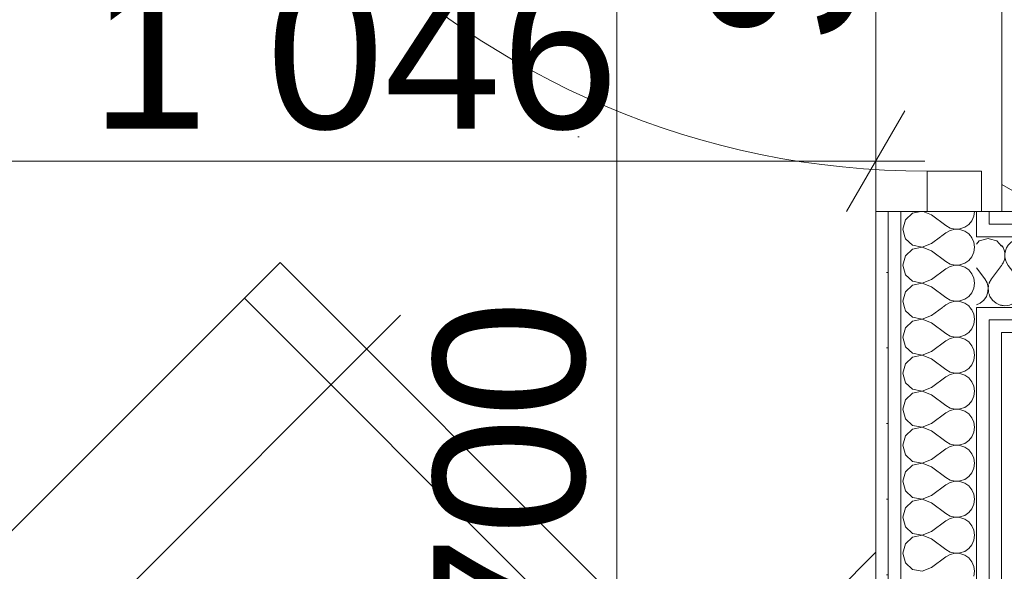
# Model space of a CAD drawing. Header units: millimetres. Extents: x -2532 to 181134, y -4151 to 53885.
# Tile 154 of 165: x 31089 to 32066, y 2929 to 3476. Entities that reach past the tile are written whole.
import ezdxf
from ezdxf.enums import TextEntityAlignment as Align

# ---------------------------------------------------------------- set-up
doc = ezdxf.new("R2010")
doc.units = ezdxf.units.MM
doc.header["$MEASUREMENT"] = 0
doc.linetypes.add('Hidden Line', pattern=[391.222223, 282.222223, -109])
doc.linetypes.add('Wipeout_Contour', pattern=[1000, 0, -1000])
for name, color, linetype in [('AR - Mööbel', 7, 'Continuous'), ('New_AR - Seinad SS 2', 7, 'Continuous'), ('New_ARCHICAD Door Markers', 7, 'Continuous'), ('New_SA - ripplaed', 7, 'Continuous'), ('SA - tähistused - valgustus', 7, 'Continuous'), ('SA - valgustid', 7, 'Continuous'), ('Tsoonid - Neto', 7, 'Continuous')]:
    doc.layers.add(name, color=color, linetype=linetype)
for name, color, linetype, lineweight in [('AR - Mööbel_Pen_No__4', 8, 'Continuous', 13), ('ARCHICAD Zone Stamps_Pen_No__6', 7, 'Continuous', 5), ('New_AR - Seinad SS 2_Pen_No__207', 5, 'Continuous', 13), ('New_ARCHICAD Door Markers_Pen_No__7', 7, 'Continuous', 13), ('New_ARCHICAD Doors_Pen_No__207', 5, 'Continuous', 13), ('New_SA - ripplaed_Pen_No__207', 5, 'Continuous', 9), ('SA - tähistused - valgustus_Pen_No__105', 30, 'Continuous', 5), ('SA - valgustid_Pen_No__105', 30, 'Continuous', 5)]:
    doc.layers.add(name, color=color, linetype=linetype, lineweight=lineweight)
doc.styles.add('GENERATED_STYLE_1', font='txt')
doc.styles.add('GENERATED_STYLE_2', font='txt')
doc.styles.add('GENERATED_STYLE_3', font='txt')
doc.dimstyles.new('GENERATED_STYLE__1', dxfattribs={"dimtxt": 150, "dimasz": 76, "dimexe": 0.18, "dimexo": 0.0625, "dimgap": 0.09, "dimtad": 1, "dimdec": 0, "dimzin": 0, "dimdsep": 46, "dimtxsty": 'GENERATED_STYLE_3', "dimblk": 'ARROWHEAD_2', "dimblk1": 'ARROWHEAD_2', "dimblk2": 'ARROWHEAD_2', "dimcen": 0.09, "dimse1": 1, "dimse2": 1, "dimclrd": 256, "dimclre": 256, "dimclrt": 256, "dimadec": 0, "dimazin": 0, "dimtfac": 1, "dimtdec": 4, "dimtmove": 0, "dimatfit": 3, "dimfxl": 0, "dimtolj": 1, "dimtzin": 0, "dimarcsym": 0})
doc.dimstyles.new('GENERATED_STYLE__2', dxfattribs={"dimtxt": 150, "dimasz": 76, "dimexe": 0.18, "dimexo": 0.0625, "dimgap": 0.09, "dimtad": 1, "dimtih": 1, "dimtoh": 1, "dimdec": 0, "dimzin": 0, "dimdsep": 46, "dimtxsty": 'GENERATED_STYLE_3', "dimblk": 'ARROWHEAD_2', "dimblk1": 'ARROWHEAD_2', "dimblk2": 'ARROWHEAD_2', "dimcen": 0.09, "dimse1": 1, "dimse2": 1, "dimclrd": 256, "dimclre": 256, "dimclrt": 256, "dimadec": 0, "dimazin": 0, "dimtfac": 1, "dimtdec": 4, "dimtmove": 0, "dimatfit": 3, "dimfxl": 0, "dimtolj": 1, "dimtzin": 0, "dimarcsym": 0})
doc.dimstyles.new('GENERATED_STYLE__3', dxfattribs={"dimtxt": 150, "dimasz": 76, "dimexe": 0.18, "dimexo": 0.0625, "dimgap": 0.09, "dimtad": 1, "dimdec": 0, "dimzin": 0, "dimdsep": 46, "dimtxsty": 'GENERATED_STYLE_3', "dimblk": 'ARROWHEAD_2', "dimblk1": 'ARROWHEAD_2', "dimblk2": 'ARROWHEAD_2', "dimcen": 0.09, "dimse1": 1, "dimse2": 1, "dimclrd": 256, "dimclre": 256, "dimclrt": 256, "dimadec": 0, "dimazin": 0, "dimtfac": 1, "dimtdec": 4, "dimtmove": 2, "dimatfit": 3, "dimfxl": 0, "dimtolj": 1, "dimtzin": 0, "dimarcsym": 0})
pattern_1 = [(0, (0, 0), (0, 75), [0, -75])]

# ---------------------------------------------------------------- blocks, each defined once
blk = doc.blocks.new('vestlusruum_111_40_1', base_point=(31230.53, 4280.64))
at = {"layer": 'ARCHICAD Zone Stamps_Pen_No__6', "insert": (30177.07, 3383.31), "char_height": 200, "attachment_point": 1, "style": 'GENERATED_STYLE_1'}
blk.add_mtext('\\A1;{\\pql;\\pt0,600;\\fArial Baltic|b0|i0|c186|p34;6,3\\fArial Baltic|b0|i0|c186|p34;\\A1{\\H.66x;\\S^  ;}\\fArial Baltic|b0|i0|c186|p34;\\fArial Baltic|b0|i0|c186|p34;\\A1{\\H.66x;\\S^  ;}}', dxfattribs=at)
at = {"layer": 'ARCHICAD Zone Stamps_Pen_No__6'}
for tag, style, p in [('DUMMY_849', 'GENERATED_STYLE_1', (31652.73, 4057.59)), ('ROOM_NAME', 'GENERATED_STYLE_1', (30177.07, 4011.88)), ('DUMMY_850', 'GENERATED_STYLE_2', (30603.13, 3743.31)), ('ROOM_NUMBER', 'GENERATED_STYLE_2', (30177.07, 3697.59)), ('DUMMY_851', 'GENERATED_STYLE_1', (30177.07, 3429.02))]:
    blk.add_attdef(tag, text='', height=200, dxfattribs=dict(at, style=style)).set_placement(p, align=Align.TOP_LEFT)
blk = doc.blocks.new('Slab_30_1', base_point=(29845.23, 1165.73))
at = {"layer": 'New_SA - ripplaed_Pen_No__207', "linetype": 'Continuous'}
h = blk.add_hatch(dxfattribs=at)
h.set_pattern_fill('Dot___Dashed_hõre_0001', color=256, style=0, pattern_type=2)
h.set_pattern_definition([(45, (0, 0), (-707.107, 707.107), [750, -250, 0, -250]), (45, (88.4, 795.5), (-707.107, 707.107), [750, -250, 0, -250])])
h.paths.add_polyline_path([(29845.23, 1165.73), (31938.79, 1166.34), (31938.79, 4185.35), (29846.79, 4187.38)])
at = {"layer": 'New_SA - ripplaed_Pen_No__207', "linetype": 'Continuous', "flags": 128}
blk.add_lwpolyline([(29845.23, 1165.73), (31938.79, 1166.34), (31938.79, 4185.35), (29846.79, 4187.38)], close=True, dxfattribs=at)
blk = doc.blocks.new('Slab_180_1', base_point=(32063.91, 3285.23))
at = {"layer": 'New_SA - ripplaed_Pen_No__207', "linetype": 'Continuous'}
h = blk.add_hatch(dxfattribs=at)
h.set_pattern_fill('Grass_0001', color=256, style=0, pattern_type=2)
h.set_pattern_definition([(90, (0, 0), (-600, 0), [86.6025, -259.8076]), (90, (300, 173.2), (-600, 0), [86.6025, -259.8076]), (30, (0, 0), (-300, 519.615), [86.6025, -259.8076]), (30, (0, 346.4), (-300, 519.615), [86.6025, -259.8076]), (150, (0, 0), (300, 519.615), [86.6025, -259.8076]), (150, (0, 346.4), (300, 519.615), [86.6025, -259.8076])])
h.paths.add_polyline_path([(32063.91, 3285.23), (33063.5, 3285.23), (33063.5, 4306.93), (32063.91, 4306.93)])
at = {"layer": 'New_SA - ripplaed_Pen_No__207', "linetype": 'Continuous', "flags": 128}
blk.add_lwpolyline([(32063.91, 3285.23), (33063.5, 3285.23), (33063.5, 4306.93), (32063.91, 4306.93)], close=True, dxfattribs=at)
blk = doc.blocks.new('*X739')
at = {"layer": 'New_AR - Seinad SS 2_Pen_No__207', "linetype": 'Continuous'}
for p, q in [((31983.47, 3285.35), (31975.45, 3283.83)), ((31994.15, 3282.14), (31985.81, 3285.35)), ((32036.33, 3280.83), (32036.95, 3285.35)), ((31968.24, 3277.25), (31965.58, 3267.86)), ((31975.45, 3283.83), (31968.24, 3277.25)), ((31994.15, 3282.14), (32008.43, 3271.43)), ((32031.2, 3272.53), (32034.34, 3276.33)), ((32034.34, 3276.33), (32036.33, 3280.83)), ((31965.58, 3267.86), (31967.71, 3260.36)), ((32008.43, 3271.43), (32012.75, 3269.04)), ((32012.75, 3266.67), (32008.43, 3264.29)), ((32012.75, 3269.04), (32017.54, 3267.93)), ((32017.54, 3267.78), (32012.75, 3266.67)), ((32017.54, 3267.93), (32022.47, 3268.17)), ((32022.47, 3267.55), (32017.54, 3267.78)), ((32022.47, 3268.17), (32027.13, 3269.74)), ((32027.13, 3265.97), (32022.47, 3267.55)), ((32027.13, 3269.74), (32031.2, 3272.53)), ((32031.2, 3263.18), (32027.13, 3265.97)), ((32003.19, 3260.35), (32008.43, 3264.29)), ((32033.54, 3260.35), (32031.2, 3263.18))]:
    blk.add_line(p, q, dxfattribs=at)
blk = doc.blocks.new('*X740')
at = {"layer": 'New_AR - Seinad SS 2_Pen_No__207', "linetype": 'Continuous'}
for p, q in [((31967.71, 3260.36), (31968.24, 3258.47)), ((31968.24, 3258.47), (31975.45, 3251.89)), ((31994.15, 3253.57), (32003.19, 3260.35)), ((32034.34, 3259.39), (32033.54, 3260.35)), ((32036.33, 3254.88), (32034.34, 3259.39)), ((32037.01, 3250), (32036.33, 3254.88)), ((31975.45, 3248.11), (31968.24, 3241.53)), ((31975.45, 3251.89), (31985.04, 3250.07)), ((31985.04, 3249.93), (31975.45, 3248.11)), ((31985.04, 3250.07), (31994.15, 3253.57)), ((31994.15, 3246.43), (31985.04, 3249.93)), ((31994.15, 3246.43), (32008.43, 3235.71)), ((32034.34, 3240.61), (32036.33, 3245.12)), ((32036.33, 3245.12), (32037.01, 3250)), ((31968.24, 3241.53), (31965.58, 3232.14)), ((32008.43, 3235.71), (32012.75, 3233.33)), ((32027.13, 3234.03), (32031.2, 3236.82)), ((32031.2, 3236.82), (32034.34, 3240.61)), ((31965.58, 3232.14), (31968.24, 3222.75)), ((31994.15, 3217.86), (32008.43, 3228.57)), ((32012.75, 3230.96), (32008.43, 3228.57)), ((32012.75, 3233.33), (32017.54, 3232.22)), ((32017.54, 3232.07), (32012.75, 3230.96)), ((32017.54, 3232.22), (32022.47, 3232.45)), ((32022.47, 3231.83), (32017.54, 3232.07)), ((32022.47, 3232.45), (32027.13, 3234.03)), ((32027.13, 3230.26), (32022.47, 3231.83)), ((32031.2, 3227.47), (32027.13, 3230.26)), ((32034.34, 3223.67), (32031.2, 3227.47)), ((31968.24, 3222.75), (31975.45, 3216.17)), ((31975.45, 3216.17), (31985.04, 3214.36)), ((31985.04, 3214.36), (31994.15, 3217.86)), ((32036.33, 3219.17), (32034.34, 3223.67)), ((32037.01, 3214.29), (32036.33, 3219.17)), ((31975.45, 3212.4), (31968.24, 3205.82)), ((31985.04, 3214.21), (31975.45, 3212.4)), ((31994.15, 3210.71), (31985.04, 3214.21)), ((31994.15, 3210.71), (32008.43, 3200)), ((32034.34, 3204.9), (32036.33, 3209.41)), ((32036.33, 3209.41), (32037.01, 3214.29)), ((31968.24, 3205.82), (31965.58, 3196.43)), ((31965.58, 3196.43), (31967.3, 3190.36)), ((32008.43, 3200), (32012.75, 3197.62)), ((32012.75, 3197.62), (32017.54, 3196.5)), ((32017.54, 3196.36), (32012.75, 3195.24)), ((32017.54, 3196.5), (32022.47, 3196.74)), ((32022.47, 3196.12), (32017.54, 3196.36)), ((32022.47, 3196.74), (32027.13, 3198.31)), ((32027.13, 3198.31), (32031.2, 3201.1)), ((32031.2, 3201.1), (32034.34, 3204.9)), ((32005.1, 3190.35), (32008.43, 3192.86)), ((32012.75, 3195.24), (32008.43, 3192.86)), ((32027.13, 3194.54), (32022.47, 3196.12)), ((32031.2, 3191.75), (32027.13, 3194.54)), ((32032.36, 3190.35), (32031.2, 3191.75))]:
    blk.add_line(p, q, dxfattribs=at)
blk = doc.blocks.new('*X741')
at = {"layer": 'New_AR - Seinad SS 2_Pen_No__207', "linetype": 'Continuous'}
for p, q in [((31967.3, 3190.36), (31968.24, 3187.04)), ((31968.24, 3187.04), (31975.45, 3180.46)), ((31994.15, 3182.14), (32005.1, 3190.35)), ((32034.34, 3187.96), (32032.36, 3190.35)), ((32036.33, 3183.45), (32034.34, 3187.96)), ((31975.45, 3176.69), (31968.24, 3170.1)), ((31975.45, 3180.46), (31985.04, 3178.64)), ((31985.04, 3178.5), (31975.45, 3176.69)), ((31985.04, 3178.64), (31994.15, 3182.14)), ((31994.15, 3175), (31985.04, 3178.5)), ((32037.01, 3178.57), (32036.33, 3183.45)), ((32036.33, 3173.69), (32037.01, 3178.57)), ((31968.24, 3170.1), (31965.58, 3160.71)), ((31994.15, 3175), (32008.43, 3164.29)), ((32031.2, 3165.39), (32034.34, 3169.18)), ((32034.34, 3169.18), (32036.33, 3173.69)), ((31965.58, 3160.71), (31968.24, 3151.33)), ((31994.15, 3146.43), (32008.43, 3157.14)), ((32008.43, 3164.29), (32012.75, 3161.9)), ((32012.75, 3159.53), (32008.43, 3157.14)), ((32012.75, 3161.9), (32017.54, 3160.79)), ((32017.54, 3160.64), (32012.75, 3159.53)), ((32017.54, 3160.79), (32022.47, 3161.03)), ((32022.47, 3160.4), (32017.54, 3160.64)), ((32022.47, 3161.03), (32027.13, 3162.6)), ((32027.13, 3158.83), (32022.47, 3160.4)), ((32027.13, 3162.6), (32031.2, 3165.39)), ((32031.2, 3156.04), (32027.13, 3158.83)), ((31968.24, 3151.33), (31975.45, 3144.74)), ((32034.34, 3152.25), (32031.2, 3156.04)), ((32036.33, 3147.74), (32034.34, 3152.25)), ((32037.01, 3142.86), (32036.33, 3147.74)), ((31975.45, 3140.97), (31968.24, 3134.39)), ((31975.45, 3144.74), (31985.04, 3142.93)), ((31985.04, 3142.78), (31975.45, 3140.97)), ((31985.04, 3142.93), (31994.15, 3146.43)), ((31994.15, 3139.29), (31985.04, 3142.78)), ((31994.15, 3139.29), (32008.43, 3128.57)), ((32034.34, 3133.47), (32036.33, 3137.98)), ((32036.33, 3137.98), (32037.01, 3142.86)), ((31968.24, 3134.39), (31965.58, 3125)), ((32008.43, 3128.57), (32012.75, 3126.19)), ((32027.13, 3126.89), (32031.2, 3129.68)), ((32031.2, 3129.68), (32034.34, 3133.47)), ((31965.58, 3125), (31968.24, 3115.61)), ((31994.15, 3110.71), (32008.43, 3121.43)), ((32012.75, 3123.81), (32008.43, 3121.43)), ((32012.75, 3126.19), (32017.54, 3125.07)), ((32017.54, 3124.93), (32012.75, 3123.81)), ((32017.54, 3125.07), (32022.47, 3125.31)), ((32022.47, 3124.69), (32017.54, 3124.93)), ((32022.47, 3125.31), (32027.13, 3126.89)), ((32027.13, 3123.11), (32022.47, 3124.69)), ((32031.2, 3120.32), (32027.13, 3123.11)), ((32034.34, 3116.53), (32031.2, 3120.32)), ((31968.24, 3115.61), (31975.45, 3109.03)), ((31975.45, 3109.03), (31985.04, 3107.22)), ((31985.04, 3107.22), (31994.15, 3110.71)), ((32036.33, 3112.02), (32034.34, 3116.53)), ((32037.01, 3107.14), (32036.33, 3112.02)), ((31968.24, 3098.67), (31965.58, 3089.29)), ((31975.45, 3105.26), (31968.24, 3098.67)), ((31985.04, 3107.07), (31975.45, 3105.26)), ((31994.15, 3103.57), (31985.04, 3107.07)), ((31994.15, 3103.57), (32008.43, 3092.86)), ((32034.34, 3097.75), (32036.33, 3102.26)), ((32036.33, 3102.26), (32037.01, 3107.14)), ((31965.58, 3089.29), (31968.24, 3079.9)), ((32008.43, 3092.86), (32012.75, 3090.47)), ((32012.75, 3090.47), (32017.54, 3089.36)), ((32017.54, 3089.21), (32012.75, 3088.1)), ((32017.54, 3089.36), (32022.47, 3089.6)), ((32022.47, 3088.97), (32017.54, 3089.21)), ((32022.47, 3089.6), (32027.13, 3091.17)), ((32027.13, 3087.4), (32022.47, 3088.97)), ((32027.13, 3091.17), (32031.2, 3093.96)), ((32031.2, 3093.96), (32034.34, 3097.75)), ((31968.24, 3079.9), (31975.45, 3073.31)), ((31994.15, 3075), (32008.43, 3085.71)), ((32012.75, 3088.1), (32008.43, 3085.71)), ((32031.2, 3084.61), (32027.13, 3087.4)), ((32034.34, 3080.82), (32031.2, 3084.61)), ((32036.33, 3076.31), (32034.34, 3080.82)), ((31975.45, 3069.54), (31968.24, 3062.96)), ((31975.45, 3073.31), (31985.04, 3071.5)), ((31985.04, 3071.36), (31975.45, 3069.54)), ((31985.04, 3071.5), (31994.15, 3075)), ((31994.15, 3067.86), (31985.04, 3071.36)), ((32037.01, 3071.43), (32036.33, 3076.31)), ((32036.33, 3066.55), (32037.01, 3071.43)), ((31968.24, 3062.96), (31965.58, 3053.57)), ((31994.15, 3067.86), (32008.43, 3057.14)), ((32031.2, 3058.25), (32034.34, 3062.04)), ((32034.34, 3062.04), (32036.33, 3066.55)), ((31965.58, 3053.57), (31968.24, 3044.18)), ((31994.15, 3039.29), (32008.43, 3050)), ((32008.43, 3057.14), (32012.75, 3054.76)), ((32012.75, 3052.38), (32008.43, 3050)), ((32012.75, 3054.76), (32017.54, 3053.64)), ((32017.54, 3053.5), (32012.75, 3052.38)), ((32017.54, 3053.64), (32022.47, 3053.88)), ((32022.47, 3053.26), (32017.54, 3053.5)), ((32022.47, 3053.88), (32027.13, 3055.46)), ((32027.13, 3051.69), (32022.47, 3053.26)), ((32027.13, 3055.46), (32031.2, 3058.25)), ((32031.2, 3048.9), (32027.13, 3051.69)), ((31968.24, 3044.18), (31975.45, 3037.6)), ((32034.34, 3045.1), (32031.2, 3048.9)), ((32036.33, 3040.59), (32034.34, 3045.1)), ((32037.01, 3035.71), (32036.33, 3040.59)), ((31975.45, 3033.83), (31968.24, 3027.25)), ((31975.45, 3037.6), (31985.04, 3035.79)), ((31985.04, 3035.64), (31975.45, 3033.83)), ((31985.04, 3035.79), (31994.15, 3039.29)), ((31994.15, 3032.14), (31985.04, 3035.64)), ((31994.15, 3032.14), (32008.43, 3021.43)), ((32034.34, 3026.33), (32036.33, 3030.83)), ((32036.33, 3030.83), (32037.01, 3035.71)), ((31968.24, 3027.25), (31965.58, 3017.86)), ((32008.43, 3021.43), (32012.75, 3019.04)), ((32027.13, 3019.74), (32031.2, 3022.53)), ((32031.2, 3022.53), (32034.34, 3026.33)), ((31965.58, 3017.86), (31968.24, 3008.47)), ((31994.15, 3003.57), (32008.43, 3014.29)), ((32012.75, 3016.67), (32008.43, 3014.29)), ((32012.75, 3019.04), (32017.54, 3017.93)), ((32017.54, 3017.78), (32012.75, 3016.67)), ((32017.54, 3017.93), (32022.47, 3018.17)), ((32022.47, 3017.55), (32017.54, 3017.78)), ((32022.47, 3018.17), (32027.13, 3019.74)), ((32027.13, 3015.97), (32022.47, 3017.55)), ((32031.2, 3013.18), (32027.13, 3015.97)), ((32034.34, 3009.39), (32031.2, 3013.18)), ((31968.24, 3008.47), (31975.45, 3001.89)), ((31975.45, 3001.89), (31985.04, 3000.07)), ((31985.04, 3000.07), (31994.15, 3003.57)), ((32036.33, 3004.88), (32034.34, 3009.39)), ((32037.01, 3000), (32036.33, 3004.88)), ((31968.24, 2991.53), (31965.58, 2982.14)), ((31975.45, 2998.11), (31968.24, 2991.53)), ((31985.04, 2999.93), (31975.45, 2998.11)), ((31994.15, 2996.43), (31985.04, 2999.93)), ((31994.15, 2996.43), (32008.43, 2985.71)), ((32034.34, 2990.61), (32036.33, 2995.12)), ((32036.33, 2995.12), (32037.01, 3000)), ((31965.58, 2982.14), (31968.24, 2972.75)), ((32008.43, 2985.71), (32012.75, 2983.33)), ((32012.75, 2983.33), (32017.54, 2982.22)), ((32017.54, 2982.07), (32012.75, 2980.96)), ((32017.54, 2982.22), (32022.47, 2982.45)), ((32022.47, 2981.83), (32017.54, 2982.07)), ((32022.47, 2982.45), (32027.13, 2984.03)), ((32027.13, 2980.26), (32022.47, 2981.83)), ((32027.13, 2984.03), (32031.2, 2986.82)), ((32031.2, 2986.82), (32034.34, 2990.61)), ((31968.24, 2972.75), (31975.45, 2966.17)), ((31994.15, 2967.86), (32008.43, 2978.57)), ((32012.75, 2980.96), (32008.43, 2978.57)), ((32031.2, 2977.47), (32027.13, 2980.26)), ((32034.34, 2973.67), (32031.2, 2977.47)), ((32036.33, 2969.17), (32034.34, 2973.67)), ((31975.45, 2962.4), (31968.24, 2955.82)), ((31975.45, 2966.17), (31985.04, 2964.36)), ((31985.04, 2964.21), (31975.45, 2962.4)), ((31985.04, 2964.36), (31994.15, 2967.86)), ((31994.15, 2960.71), (31985.04, 2964.21)), ((32037.01, 2964.29), (32036.33, 2969.17)), ((32036.33, 2959.41), (32037.01, 2964.29)), ((31968.24, 2955.82), (31965.58, 2946.43)), ((31994.15, 2960.71), (32008.43, 2950)), ((32031.2, 2951.1), (32034.34, 2954.9)), ((32034.34, 2954.9), (32036.33, 2959.41)), ((31965.58, 2946.43), (31968.24, 2937.04)), ((31994.15, 2932.14), (32008.43, 2942.86)), ((32008.43, 2950), (32012.75, 2947.62)), ((32012.75, 2945.24), (32008.43, 2942.86)), ((32012.75, 2947.62), (32017.54, 2946.5)), ((32017.54, 2946.36), (32012.75, 2945.24)), ((32017.54, 2946.5), (32022.47, 2946.74)), ((32022.47, 2946.12), (32017.54, 2946.36)), ((32022.47, 2946.74), (32027.13, 2948.31)), ((32027.13, 2944.54), (32022.47, 2946.12)), ((32027.13, 2948.31), (32031.2, 2951.1)), ((32031.2, 2941.75), (32027.13, 2944.54)), ((31968.24, 2937.04), (31975.45, 2930.46)), ((32034.34, 2937.96), (32031.2, 2941.75)), ((32036.33, 2933.45), (32034.34, 2937.96)), ((32037.01, 2928.57), (32036.33, 2933.45)), ((31975.45, 2930.46), (31985.04, 2928.64)), ((31985.04, 2928.64), (31994.15, 2932.14)), ((32036.33, 2923.69), (32037.01, 2928.57))]:
    blk.add_line(p, q, dxfattribs=at)
blk = doc.blocks.new('D Marker 22[39]_1', base_point=(31938.79, 3735.35))
at = {"layer": 'New_ARCHICAD Door Markers_Pen_No__7', "style": 'GENERATED_STYLE_1'}
blk.add_attdef('AC_WIDO_ID', text='', height=150, rotation=90, dxfattribs=at).set_placement((31965.22, 3451.74), align=Align.BOTTOM_LEFT)
blk = doc.blocks.new('Door 22[34]_1')
at = {"layer": 'New_ARCHICAD Doors_Pen_No__207', "linetype": 'Continuous'}
for p, q in [((31951.29, 4185.35), (31938.79, 4185.35)), ((31963.79, 4185.35), (31951.29, 4185.35)), ((31989.79, 4185.35), (31963.79, 4185.35)), ((31989.79, 4185.35), (31989.79, 4145.35)), ((32043.79, 4185.35), (31989.79, 4185.35)), ((32038.79, 4185.35), (31989.79, 4185.35)), ((32038.79, 4185.35), (31989.79, 4185.35)), ((32043.79, 4185.35), (32038.79, 4185.35)), ((32043.79, 4185.35), (32038.79, 4185.35)), ((32043.79, 4145.35), (32043.79, 4185.35)), ((32051.29, 4185.35), (32043.79, 4185.35)), ((32063.79, 4185.35), (32051.29, 4185.35)), ((31989.79, 4145.35), (31169.79, 4145.35)), ((31989.79, 4145.35), (32043.79, 4145.35)), ((32043.79, 3325.35), (31989.79, 3325.35)), ((31989.79, 3325.35), (31989.79, 3285.35)), ((32043.79, 3285.35), (32043.79, 3325.35)), ((31951.29, 3285.35), (31938.79, 3285.35)), ((31963.79, 3285.35), (31951.29, 3285.35)), ((31989.79, 3285.35), (31963.79, 3285.35)), ((31989.79, 3285.35), (32043.79, 3285.35)), ((32038.79, 3285.35), (31989.79, 3285.35)), ((32038.79, 3285.35), (31989.79, 3285.35)), ((32043.79, 3285.35), (32038.79, 3285.35)), ((32043.79, 3285.35), (32038.79, 3285.35)), ((32051.29, 3285.35), (32043.79, 3285.35)), ((32063.79, 3285.35), (32051.29, 3285.35))]:
    blk.add_line(p, q, dxfattribs=at)
blk.add_arc((31989.79, 4145.35), 820, 180, 270, dxfattribs=at)
at = {"layer": 'New_ARCHICAD Door Markers'}
ref = blk.add_blockref('D Marker 22[39]_1', (31938.79, 3735.35), dxfattribs=at)
ref.add_attrib('AC_WIDO_ID', 'SU-111', dxfattribs={"layer": 'New_ARCHICAD Door Markers_Pen_No__7', "color": 7, "height": 150, "rotation": 90, "style": 'GENERATED_STYLE_1'}).set_placement((31965.22, 3451.74), align=Align.BOTTOM_LEFT)
blk = doc.blocks.new('Wall_169_1', base_point=(31938.79, 1166.34))
at = {"linetype": 'Wipeout_Contour', "ltscale": 128159.719294}
blk.add_wipeout([(31938.79, 1166.34), (31951.29, 1166.34), (31951.29, 3285.35), (31938.79, 3285.35)], dxfattribs=at).dxf.layer = 'New_AR - Seinad SS 2'
at = {"layer": 'New_AR - Seinad SS 2_Pen_No__207', "linetype": 'Continuous'}
h = blk.add_hatch(dxfattribs=at)
h.set_pattern_fill('Gypsum_0001', color=256, style=0, pattern_type=2)
h.set_pattern_definition(pattern_1)
h.paths.add_polyline_path([(31938.79, 1166.34), (31951.29, 1166.34), (31951.29, 3285.35), (31938.79, 3285.35)])
at = {"layer": 'New_AR - Seinad SS 2_Pen_No__207', "linetype": 'Continuous', "flags": 128}
blk.add_lwpolyline([(31938.79, 3285.35), (31938.79, 1166.34)], dxfattribs=at)
at = {"linetype": 'Wipeout_Contour', "ltscale": 128209.571569}
blk.add_wipeout([(31963.79, 3285.35), (31951.29, 3285.35), (31951.29, 1166.34), (31963.79, 1166.34)], dxfattribs=at).dxf.layer = 'New_AR - Seinad SS 2'
at = {"layer": 'New_AR - Seinad SS 2_Pen_No__207', "linetype": 'Continuous'}
h = blk.add_hatch(dxfattribs=at)
h.set_pattern_fill('Gypsum_0001', color=256, style=0, pattern_type=2)
h.set_pattern_definition(pattern_1)
h.paths.add_polyline_path([(31963.79, 3285.35), (31951.29, 3285.35), (31951.29, 1166.34), (31963.79, 1166.34)])
for q in [(31938.79, 3285.35), (31951.29, 1166.34)]:
    blk.add_line((31951.29, 3285.35), q, dxfattribs=at)
at = {"linetype": 'Wipeout_Contour', "ltscale": 160831.13412}
blk.add_wipeout([(31963.79, 3260.36), (32038.79, 3260.35), (32038.79, 3285.35), (31989.79, 3285.35), (31963.79, 3285.35)], dxfattribs=at).dxf.layer = 'New_AR - Seinad SS 2'
at = {"layer": 'New_AR - Seinad SS 2_Pen_No__207', "linetype": 'Continuous'}
for p, q in [((31963.79, 3285.35), (31951.29, 3285.35)), ((31989.79, 3285.35), (31963.79, 3285.35))]:
    blk.add_line(p, q, dxfattribs=at)
at = {"layer": 'New_AR - Seinad SS 2'}
blk.add_blockref('*X739', (0, 0), dxfattribs=at)
at = {"linetype": 'Wipeout_Contour', "ltscale": 161061.425612}
blk.add_wipeout([(32038.79, 3272.85), (32051.29, 3272.85), (32051.29, 3285.35), (32043.79, 3285.35), (32038.79, 3285.35)], dxfattribs=at).dxf.layer = 'New_AR - Seinad SS 2'
at = {"linetype": 'Wipeout_Contour', "ltscale": 128653.754347}
blk.add_wipeout([(32038.79, 3190.35), (32038.79, 3260.35), (31963.79, 3260.36), (31963.79, 3190.36)], dxfattribs=at).dxf.layer = 'New_AR - Seinad SS 2'
at = {"layer": 'New_AR - Seinad SS 2_Pen_No__207', "linetype": 'Continuous'}
h = blk.add_hatch(dxfattribs=at)
h.set_pattern_fill('Gypsum_0001', color=256, style=0, pattern_type=2)
h.set_pattern_definition(pattern_1)
h.paths.add_polyline_path([(32038.79, 3272.85), (32051.29, 3272.85), (32051.29, 3285.35), (32043.79, 3285.35), (32038.79, 3285.35)])
for p, q in [((31963.79, 3285.35), (31963.79, 3260.36)), ((32038.79, 3285.35), (31989.79, 3285.35)), ((32043.79, 3285.35), (32038.79, 3285.35))]:
    blk.add_line(p, q, dxfattribs=at)
at = {"layer": 'New_AR - Seinad SS 2'}
blk.add_blockref('*X740', (0, 0), dxfattribs=at)
at = {"linetype": 'Wipeout_Contour', "ltscale": 128844.426227}
blk.add_wipeout([(32051.29, 3260.35), (32051.29, 3272.85), (32038.79, 3272.85), (32038.79, 3260.35)], dxfattribs=at).dxf.layer = 'New_AR - Seinad SS 2'
at = {"linetype": 'Wipeout_Contour', "ltscale": 128364.931198}
blk.add_wipeout([(31963.79, 3190.36), (31963.79, 1166.34), (32038.79, 1166.34), (32038.79, 3190.35)], dxfattribs=at).dxf.layer = 'New_AR - Seinad SS 2'
at = {"layer": 'New_AR - Seinad SS 2_Pen_No__207', "linetype": 'Continuous'}
h = blk.add_hatch(dxfattribs=at)
h.set_pattern_fill('Gypsum_0001', color=256, style=0, pattern_type=2)
h.set_pattern_definition(pattern_1)
h.paths.add_polyline_path([(32051.29, 3260.35), (32051.29, 3272.85), (32038.79, 3272.85), (32038.79, 3260.35)])
for p, q in [((32038.79, 3285.35), (32038.79, 3272.85)), ((32038.79, 3272.85), (32038.79, 3260.35)), ((31963.79, 3260.36), (31963.79, 3190.36)), ((32051.29, 3260.35), (32038.79, 3260.35)), ((31963.79, 3190.36), (31963.79, 1166.34))]:
    blk.add_line(p, q, dxfattribs=at)
at = {"layer": 'New_AR - Seinad SS 2'}
blk.add_blockref('*X741', (0, 0), dxfattribs=at)
at = {"linetype": 'Wipeout_Contour', "ltscale": 128899.246184}
blk.add_wipeout([(32063.79, 3272.85), (32063.79, 3285.35), (32051.29, 3285.35), (32051.29, 3272.85)], dxfattribs=at).dxf.layer = 'New_AR - Seinad SS 2'
at = {"linetype": 'Wipeout_Contour', "ltscale": 128811.378573}
blk.add_wipeout([(32051.29, 3177.85), (32051.29, 3190.35), (32038.79, 3190.35), (32038.79, 3177.85)], dxfattribs=at).dxf.layer = 'New_AR - Seinad SS 2'
at = {"layer": 'New_AR - Seinad SS 2_Pen_No__207', "linetype": 'Continuous'}
h = blk.add_hatch(dxfattribs=at)
h.set_pattern_fill('Gypsum_0001', color=256, style=0, pattern_type=2)
h.set_pattern_definition(pattern_1)
h.paths.add_polyline_path([(32063.79, 3272.85), (32063.79, 3285.35), (32051.29, 3285.35), (32051.29, 3272.85)])
h = blk.add_hatch(dxfattribs=at)
h.set_pattern_fill('Gypsum_0001', color=256, style=0, pattern_type=2)
h.set_pattern_definition(pattern_1)
h.paths.add_polyline_path([(32051.29, 3177.85), (32051.29, 3190.35), (32038.79, 3190.35), (32038.79, 3177.85)])
for p, q in [((32051.29, 3285.35), (32043.79, 3285.35)), ((32051.29, 3285.35), (32051.29, 3272.85)), ((32063.79, 3285.35), (32051.29, 3285.35)), ((32063.79, 3272.85), (32051.29, 3272.85)), ((32038.79, 3190.35), (32051.29, 3190.35))]:
    blk.add_line(p, q, dxfattribs=at)
at = {"layer": 'New_ARCHICAD Doors_Pen_No__207', "linetype": 'Continuous'}
blk.add_blockref('Door 22[34]_1', (0, 0), dxfattribs=at)
at = {"linetype": 'Wipeout_Contour', "ltscale": 128536.968935}
blk.add_wipeout([(32038.79, 3177.85), (32038.79, 1166.34), (32051.29, 1166.34), (32051.29, 3177.85)], dxfattribs=at).dxf.layer = 'New_AR - Seinad SS 2'
at = {"layer": 'New_AR - Seinad SS 2_Pen_No__207', "linetype": 'Continuous'}
h = blk.add_hatch(dxfattribs=at)
h.set_pattern_fill('Gypsum_0001', color=256, style=0, pattern_type=2)
h.set_pattern_definition(pattern_1)
h.paths.add_polyline_path([(32038.79, 3177.85), (32038.79, 1166.34), (32051.29, 1166.34), (32051.29, 3177.85)])
for p, q in [((32038.79, 3190.35), (32038.79, 3177.85)), ((32038.79, 3177.85), (32038.79, 1166.34))]:
    blk.add_line(p, q, dxfattribs=at)
at = {"linetype": 'Wipeout_Contour', "ltscale": 128856.200757}
blk.add_wipeout([(32063.79, 3165.35), (32063.79, 3177.85), (32051.29, 3177.85), (32051.29, 3165.35)], dxfattribs=at).dxf.layer = 'New_AR - Seinad SS 2'
at = {"layer": 'New_AR - Seinad SS 2_Pen_No__207', "linetype": 'Continuous'}
h = blk.add_hatch(dxfattribs=at)
h.set_pattern_fill('Gypsum_0001', color=256, style=0, pattern_type=2)
h.set_pattern_definition(pattern_1)
h.paths.add_polyline_path([(32063.79, 3165.35), (32063.79, 3177.85), (32051.29, 3177.85), (32051.29, 3165.35)])
blk.add_line((32051.29, 3177.85), (32063.79, 3177.85), dxfattribs=at)
at = {"linetype": 'Wipeout_Contour', "ltscale": 128584.368813}
blk.add_wipeout([(32051.29, 3165.35), (32051.29, 1166.34), (32063.79, 1166.34), (32063.79, 3165.35)], dxfattribs=at).dxf.layer = 'New_AR - Seinad SS 2'
at = {"layer": 'New_AR - Seinad SS 2_Pen_No__207', "linetype": 'Continuous'}
h = blk.add_hatch(dxfattribs=at)
h.set_pattern_fill('Gypsum_0001', color=256, style=0, pattern_type=2)
h.set_pattern_definition(pattern_1)
h.paths.add_polyline_path([(32051.29, 3165.35), (32051.29, 1166.34), (32063.79, 1166.34), (32063.79, 3165.35)])
for p, q in [((32051.29, 3177.85), (32051.29, 3165.35)), ((32051.29, 3165.35), (32051.29, 1166.34))]:
    blk.add_line(p, q, dxfattribs=at)
at = {"layer": 'New_AR - Seinad SS 2_Pen_No__207', "linetype": 'Continuous', "flags": 128}
blk.add_lwpolyline([(32063.79, 1166.34), (32063.79, 3165.35)], dxfattribs=at)
blk = doc.blocks.new('*X877')
at = {"layer": 'New_AR - Seinad SS 2_Pen_No__207', "linetype": 'Continuous'}
for p, q in [((32070.39, 3232.01), (32080.39, 3218.68)), ((32097.06, 3232.01), (32087.06, 3218.68)), ((32103.73, 3232.01), (32113.69, 3218.71))]:
    blk.add_line(p, q, dxfattribs=at)
for centre, start, end in [((32083.73, 3242.01), 323.12316, 216.86296), ((32117.06, 3242.01), 101.63184, 216.86296), ((32050.39, 3242.01), 323.50535, 36.49465), ((32067.06, 3208.68), 269.99306, 36.86296), ((32100.39, 3208.68), 143.12316, 269.99306), ((32100.39, 3208.68), 269.99306, 322.95719), ((32067.06, 3208.68), 258.70589, 269.99306)]:
    blk.add_arc(centre, 16.67, start, end, dxfattribs=at)
blk = doc.blocks.new('*X882')
at = {"layer": 'New_AR - Seinad SS 2_Pen_No__207', "linetype": 'Continuous'}
for p, q in [((32041.63, 3256.19), (32038.79, 3253.09)), ((32050.39, 3258.68), (32041.63, 3256.19)), ((32051.29, 3258.43), (32050.39, 3258.68)), ((32038.79, 3229.7), (32047.06, 3218.68)), ((32049.28, 3214.66), (32047.06, 3218.68)), ((32050.32, 3210.18), (32049.28, 3214.66)), ((32050.1, 3205.58), (32050.32, 3210.18)), ((32051.29, 3213.77), (32050.46, 3210.18)), ((32050.46, 3210.18), (32050.68, 3205.58)), ((32042.48, 3194.5), (32046.02, 3197.44)), ((32046.02, 3197.44), (32048.63, 3201.23)), ((32048.63, 3201.23), (32050.1, 3205.58)), ((32050.68, 3205.58), (32051.29, 3203.77)), ((32038.79, 3192.88), (32042.48, 3194.5))]:
    blk.add_line(p, q, dxfattribs=at)
blk = doc.blocks.new('*X883')
at = {"layer": 'New_AR - Seinad SS 2_Pen_No__207', "linetype": 'Continuous'}
for p, q in [((32059.16, 3256.19), (32051.29, 3258.43)), ((32063.79, 3251.12), (32059.16, 3256.19)), ((32063.73, 3232.01), (32053.72, 3218.68)), ((32063.73, 3232.01), (32063.79, 3232.19)), ((32053.72, 3218.68), (32051.5, 3214.66)), ((32051.5, 3214.66), (32051.29, 3213.77)), ((32051.29, 3203.77), (32052.15, 3201.23)), ((32052.15, 3201.23), (32054.75, 3197.44)), ((32054.75, 3197.44), (32058.29, 3194.5)), ((32058.29, 3194.5), (32062.5, 3192.65)), ((32062.5, 3192.65), (32063.79, 3192.47))]:
    blk.add_line(p, q, dxfattribs=at)
blk = doc.blocks.new('Wall_224_1', base_point=(31938.79, 3285.36))
at = {"linetype": 'Wipeout_Contour', "ltscale": 129023.418197}
blk.add_wipeout([(32063.79, 3272.85), (32113.7, 3272.84), (32113.7, 3285.34), (32063.79, 3285.35)], dxfattribs=at).dxf.layer = 'New_AR - Seinad SS 2'
at = {"linetype": 'Wipeout_Contour', "ltscale": 128827.870524}
blk.add_wipeout([(32051.29, 3190.35), (32051.29, 3260.35), (32038.79, 3260.35), (32038.79, 3190.35)], dxfattribs=at).dxf.layer = 'New_AR - Seinad SS 2'
at = {"layer": 'New_AR - Seinad SS 2_Pen_No__207', "linetype": 'Continuous'}
h = blk.add_hatch(dxfattribs=at)
h.set_pattern_fill('Gypsum_0001', color=256, style=0, pattern_type=2)
h.set_pattern_definition(pattern_1)
h.paths.add_polyline_path([(32063.79, 3272.85), (32113.7, 3272.84), (32113.7, 3285.34), (32063.79, 3285.35)])
at = {"layer": 'New_AR - Seinad SS 2_Pen_No__207', "linetype": 'Continuous', "flags": 128}
blk.add_lwpolyline([(32113.7, 3285.34), (32063.79, 3285.35)], dxfattribs=at)
at = {"layer": 'New_AR - Seinad SS 2'}
blk.add_blockref('*X882', (0, 0), dxfattribs=at)
at = {"linetype": 'Wipeout_Contour', "ltscale": 161297.118406}
blk.add_wipeout([(32063.79, 3272.85), (32063.79, 3260.35), (32113.7, 3260.34), (32113.7, 3265.34), (32113.7, 3272.84)], dxfattribs=at).dxf.layer = 'New_AR - Seinad SS 2'
at = {"layer": 'New_AR - Seinad SS 2_Pen_No__207', "linetype": 'Continuous'}
h = blk.add_hatch(dxfattribs=at)
h.set_pattern_fill('Gypsum_0001', color=256, style=0, pattern_type=2)
h.set_pattern_definition(pattern_1)
h.paths.add_polyline_path([(32063.79, 3272.85), (32063.79, 3260.35), (32113.7, 3260.34), (32113.7, 3265.34), (32113.7, 3272.84)])
blk.add_line((32113.7, 3272.84), (32063.79, 3272.85), dxfattribs=at)
at = {"linetype": 'Wipeout_Contour', "ltscale": 161275.141446}
blk.add_wipeout([(32063.79, 3190.35), (32113.69, 3190.34), (32113.69, 3211.34), (32113.7, 3260.34), (32063.79, 3260.35)], dxfattribs=at).dxf.layer = 'New_AR - Seinad SS 2'
at = {"layer": 'New_AR - Seinad SS 2_Pen_No__207', "linetype": 'Continuous'}
blk.add_line((32113.7, 3260.34), (32063.79, 3260.35), dxfattribs=at)
at = {"layer": 'New_AR - Seinad SS 2'}
blk.add_blockref('*X877', (0, 0), dxfattribs=at)
at = {"linetype": 'Wipeout_Contour', "ltscale": 128894.167936}
blk.add_wipeout([(32063.79, 3260.35), (32063.79, 3272.85), (32051.29, 3272.85), (32051.29, 3260.35)], dxfattribs=at).dxf.layer = 'New_AR - Seinad SS 2'
at = {"linetype": 'Wipeout_Contour', "ltscale": 128985.31889}
blk.add_wipeout([(32063.79, 3177.85), (32113.69, 3177.84), (32113.69, 3190.34), (32063.79, 3190.35)], dxfattribs=at).dxf.layer = 'New_AR - Seinad SS 2'
at = {"layer": 'New_AR - Seinad SS 2_Pen_No__207', "linetype": 'Continuous'}
h = blk.add_hatch(dxfattribs=at)
h.set_pattern_fill('Gypsum_0001', color=256, style=0, pattern_type=2)
h.set_pattern_definition(pattern_1)
h.paths.add_polyline_path([(32063.79, 3260.35), (32063.79, 3272.85), (32051.29, 3272.85), (32051.29, 3260.35)])
h = blk.add_hatch(dxfattribs=at)
h.set_pattern_fill('Gypsum_0001', color=256, style=0, pattern_type=2)
h.set_pattern_definition(pattern_1)
h.paths.add_polyline_path([(32063.79, 3177.85), (32113.69, 3177.84), (32113.69, 3190.34), (32063.79, 3190.35)])
for p, q in [((32063.79, 3272.85), (32051.29, 3272.85)), ((32113.69, 3190.34), (32063.79, 3190.35))]:
    blk.add_line(p, q, dxfattribs=at)
at = {"linetype": 'Wipeout_Contour', "ltscale": 128877.618632}
blk.add_wipeout([(32063.79, 3190.35), (32063.79, 3260.35), (32051.29, 3260.35), (32051.29, 3190.35)], dxfattribs=at).dxf.layer = 'New_AR - Seinad SS 2'
at = {"linetype": 'Wipeout_Contour', "ltscale": 128980.38834}
blk.add_wipeout([(32113.69, 3177.84), (32063.79, 3177.85), (32063.79, 3165.35), (32113.69, 3165.34)], dxfattribs=at).dxf.layer = 'New_AR - Seinad SS 2'
at = {"layer": 'New_AR - Seinad SS 2_Pen_No__207', "linetype": 'Continuous'}
h = blk.add_hatch(dxfattribs=at)
h.set_pattern_fill('Gypsum_0001', color=256, style=0, pattern_type=2)
h.set_pattern_definition(pattern_1)
h.paths.add_polyline_path([(32113.69, 3177.84), (32063.79, 3177.85), (32063.79, 3165.35), (32113.69, 3165.34)])
for p, q in [((32051.29, 3260.35), (32038.79, 3260.35)), ((32063.79, 3260.35), (32051.29, 3260.35)), ((32113.69, 3177.84), (32063.79, 3177.85))]:
    blk.add_line(p, q, dxfattribs=at)
at = {"layer": 'New_AR - Seinad SS 2_Pen_No__207', "linetype": 'Continuous', "flags": 128}
blk.add_lwpolyline([(32063.79, 3165.35), (32113.69, 3165.34)], dxfattribs=at)
at = {"layer": 'New_AR - Seinad SS 2'}
blk.add_blockref('*X883', (0, 0), dxfattribs=at)
at = {"linetype": 'Wipeout_Contour', "ltscale": 128861.133055}
blk.add_wipeout([(32063.79, 3177.85), (32063.79, 3190.35), (32051.29, 3190.35), (32051.29, 3177.85)], dxfattribs=at).dxf.layer = 'New_AR - Seinad SS 2'
at = {"layer": 'New_AR - Seinad SS 2_Pen_No__207', "linetype": 'Continuous'}
h = blk.add_hatch(dxfattribs=at)
h.set_pattern_fill('Gypsum_0001', color=256, style=0, pattern_type=2)
h.set_pattern_definition(pattern_1)
h.paths.add_polyline_path([(32063.79, 3177.85), (32063.79, 3190.35), (32051.29, 3190.35), (32051.29, 3177.85)])
for p, q in [((32038.79, 3190.35), (32051.29, 3190.35)), ((32051.29, 3190.35), (32063.79, 3190.35)), ((32051.29, 3177.85), (32063.79, 3177.85))]:
    blk.add_line(p, q, dxfattribs=at)
blk = doc.blocks.new('Chair 10 22')
at = {"layer": 'AR - Mööbel_Pen_No__4', "linetype": 'Continuous'}
for p, q in [((500, 0), (0, 0)), ((0, 0), (0, -540)), ((500, -540), (500, 0)), ((0, -50), (500, -50)), ((0, -540), (500, -540))]:
    blk.add_line(p, q, dxfattribs=at)
blk = doc.blocks.new('Beam_264_1', base_point=(30892.81, 2037.06))
at = {"layer": 'SA - valgustid_Pen_No__105', "linetype": 'Hidden Line'}
for radius in [465, 435]:
    blk.add_arc((30892.81, 2487.06), radius, 270, 90, dxfattribs=at)
blk = doc.blocks.new('*D2098')
at = {"layer": 'SA - tähistused - valgustus_Pen_No__105', "linetype": 'Continuous'}
for p, q in [((32794.94, 3165.35), (32794.94, 3214.25)), ((32844.94, 3136.48), (32744.94, 3194.21)), ((32869.94, 3165.35), (32719.94, 3165.35)), ((32794.94, 2266.05), (32794.94, 3165.35)), ((32744.94, 2294.91), (32844.94, 2237.18)), ((32869.94, 2266.05), (32719.94, 2266.05))]:
    blk.add_line(p, q, dxfattribs=at)
at = {"layer": 'SA - tähistused - valgustus_Pen_No__105', "insert": (32764.94, 2544.95), "char_height": 150, "attachment_point": 7, "rotation": 90, "style": 'GENERATED_STYLE_3'}
blk.add_mtext('\\A1;{\\pql;\\fArial|b0|i0|c0|p34;899}', dxfattribs=at)
blk = doc.blocks.new('ARROWHEAD_2')
at = {"linetype": 'Continuous'}
for p, q in [((-0.378, -0.655), (0.378, 0.655)), ((0, 0), (-1, 0))]:
    blk.add_line(p, q, dxfattribs=at)
blk = doc.blocks.new('*D2103')
at = {"layer": 'SA - tähistused - valgustus_Pen_No__105', "linetype": 'Continuous'}
for p, q in [((31681.79, 4187.38), (31681.79, 4236.28)), ((31731.79, 4158.51), (31631.79, 4216.25)), ((31756.79, 4187.38), (31606.79, 4187.38)), ((31681.79, 2487.06), (31681.79, 4187.38)), ((31631.79, 2515.93), (31731.79, 2458.19)), ((31756.79, 2487.06), (31606.79, 2487.06))]:
    blk.add_line(p, q, dxfattribs=at)
at = {"layer": 'SA - tähistused - valgustus_Pen_No__105', "insert": (31651.79, 2673.18), "char_height": 150, "attachment_point": 7, "rotation": 90, "style": 'GENERATED_STYLE_3'}
blk.add_mtext('\\A1;{\\pql;\\fArial|b0|i0|c0|p34;1\xa0700}', dxfattribs=at)
blk = doc.blocks.new('*D2105')
at = {"layer": 'SA - tähistused - valgustus_Pen_No__105', "linetype": 'Continuous'}
for p, q in [((30892.81, 3260.42), (30892.81, 3410.42)), ((31938.79, 3260.42), (31938.79, 3410.42)), ((30921.67, 3385.42), (30863.94, 3285.42)), ((31909.92, 3285.42), (31967.66, 3385.42)), ((30892.81, 3335.42), (31938.79, 3335.42)), ((31938.79, 3335.42), (31987.69, 3335.42))]:
    blk.add_line(p, q, dxfattribs=at)
at = {"layer": 'SA - tähistused - valgustus_Pen_No__105', "insert": (31159.34, 3365.42), "char_height": 150, "attachment_point": 7, "style": 'GENERATED_STYLE_3'}
blk.add_mtext('\\A1;{\\pql;\\fArial|b0|i0|c0|p34;1\xa0046}', dxfattribs=at)

msp = doc.modelspace()

# ---------------------------------------------------------------- block references
at = {"layer": 'New_SA - ripplaed', "linetype": 'Continuous'}
for name, p in [('Slab_180_1', (32063.91, 3285.23)), ('Slab_30_1', (29845.23, 1165.73))]:
    msp.add_blockref(name, p, dxfattribs=at)
at = {"layer": 'Tsoonid - Neto', "linetype": 'Continuous'}
msp.add_blockref('vestlusruum_111_40_1', (31230.53, 4280.64), dxfattribs=at)

# ---------------------------------------------------------------- next in the draw order: block references
at = {"layer": 'New_AR - Seinad SS 2'}
msp.add_blockref('Wall_169_1', (31938.79, 1166.34), dxfattribs=at)

# ---------------------------------------------------------------- next in the draw order: block references
at = {"layer": 'AR - Mööbel', "linetype": 'Continuous', "zscale": 1000, "rotation": 315.0000000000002}
msp.add_blockref('Chair 10 22', (31347.46, 3234.98), dxfattribs=at)
at = {"layer": 'New_AR - Seinad SS 2'}
msp.add_blockref('Wall_224_1', (31938.79, 3285.36), dxfattribs=at)
at = {"layer": 'SA - valgustid'}
msp.add_blockref('Beam_264_1', (30892.81, 2037.06), dxfattribs=at)

# ---------------------------------------------------------------- next in the draw order: dimensions: what is measured, and where the dimension line sits
at = {"layer": 'SA - tähistused - valgustus', "linetype": 'Continuous'}
dim = msp.add_linear_dim(base=(31938.79, 3335.42), p1=(30892.81, 2937.06), p2=(31938.79, 4310.34), dimstyle='GENERATED_STYLE__2', dxfattribs=at)
dim.commit()
dim.dimension.update_dxf_attribs({"geometry": '*D2105', "text_midpoint": (31423.34, 3440.42), "dimtype": 160})
dim = msp.add_linear_dim(base=(31681.79, 4187.38), p1=(31342.81, 2487.06), p2=(29846.79, 4187.38), angle=90, dimstyle='GENERATED_STYLE__3', dxfattribs=at)
dim.commit()
dim.dimension.update_dxf_attribs({"geometry": '*D2103', "text_midpoint": (31576.79, 2937.18), "dimtype": 160, "text_rotation": 90})

# ---------------------------------------------------------------- next in the draw order: dimensions: what is measured, and where the dimension line sits
dim = msp.add_linear_dim(base=(32794.94, 3165.35), p1=(32113.86, 2266.05), p2=(32063.79, 3165.35), angle=90, dimstyle='GENERATED_STYLE__1', dxfattribs=at)
dim.commit()
dim.dimension.update_dxf_attribs({"geometry": '*D2098', "text_midpoint": (32689.94, 3458.25), "dimtype": 160, "text_rotation": 90})

doc.saveas('drawing.dxf')
